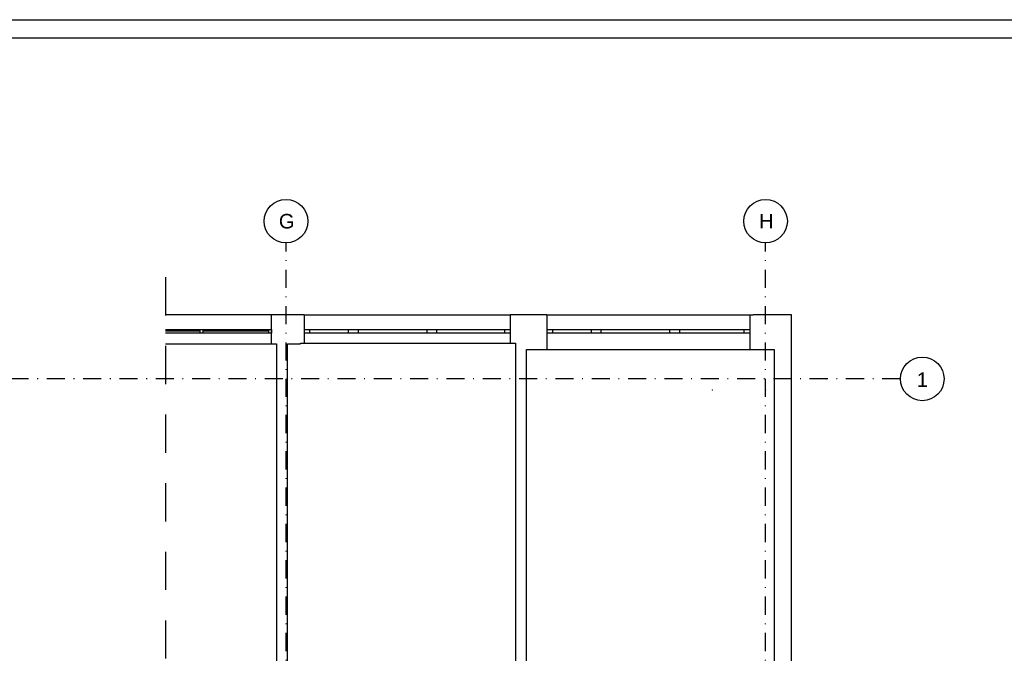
# Model space of a CAD drawing. Header units: metres. Extents: x -1557 to 3643, y -1033 to 1991.
# Tile 10 of 11: x 1221 to 2576, y 1065 to 1937. Entities that reach past the tile are written whole.
import ezdxf
from ezdxf.enums import TextEntityAlignment as Align

# ---------------------------------------------------------------- set-up
doc = ezdxf.new("R2010")
doc.units = ezdxf.units.M
doc.header["$LTSCALE"] = 50
doc.header["$MEASUREMENT"] = 0
for name, pattern in [('DASHDOTX2', [1, 0.5, -0.25, 0, -0.25]), ('DO', [1, 0.5, -0.24, 0.02, -0.24]), ('DP', [0.63, 0.35, -0.28])]:
    doc.linetypes.add(name, pattern=pattern)
for name, color, linetype in [('A_osie', 7, 'Continuous'), ('BS_lpd', 1, 'DP'), ('BS_ram', 2, 'Continuous'), ('BZ_osd', 1, 'DO'), ('k3_sciany istn', 1, 'DP')]:
    doc.layers.add(name, color=color, linetype=linetype)
doc.styles.add('GENERATED_STYLE_1', font='arial.ttf')

msp = doc.modelspace()

# ---------------------------------------------------------------- linework, layer by layer
at = {"layer": 'A_osie', "color": 18, "linetype": 'DASHDOTX2', "lineweight": 5}
for p in [(2330.6, 1442.3), (2330.6, 1442.3), (1587.4, 1426.9), (1587.4, 1426.9), (2174.1, 1426.9), (2174.1, 1426.9), (2247.4, 1426.9), (2247.4, 1426.9)]:
    msp.add_point(p, dxfattribs=at)
at = {"layer": 'BS_lpd', "ltscale": 3}
msp.add_lwpolyline([(1421.5, 1582.2), (1421.5, -337.1)], dxfattribs=at)
at = {"layer": 'BS_ram', "color": 1}
msp.add_lwpolyline([(-1557, -1033.2), (-1557, 1936.8), (3643, 1936.8), (3643, -1033.2)], close=True, dxfattribs=at)
at = {"layer": 'BS_ram'}
msp.add_lwpolyline([(-1407, -1008.2), (-1407, 1911.8), (3618, 1911.8), (3618, -1008.2)], close=True, dxfattribs=at)
at = {"layer": 'BZ_osd'}
for p, q in [((1587.4, -382.4), (1587.4, 1629.4)), ((2247.4, -382.4), (2247.4, 1629.4)), ((2433.1, 1442.3), (-1311.5, 1442.3))]:
    msp.add_line(p, q, dxfattribs=at)
at = {"layer": 'BZ_osd', "color": 7, "linetype": 'Continuous'}
for centre in [(1587.4, 1659.4), (2247.4, 1659.4), (2463.1, 1442.3)]:
    msp.add_circle(centre, 30, dxfattribs=at)
at = {"layer": 'k3_sciany istn', "linetype": 'Continuous'}
for p, q in [((1567.4, 1530.4), (1421.5, 1530.4)), ((1567.4, 1490.4), (1567.4, 1530.4)), ((1612.4, 1530.4), (1612.4, 1510.4)), ((1612.4, 1530.4), (1896.1, 1530.4)), ((1896.1, 1530.4), (1896.1, 1510.4)), ((1946.6, 1530.4), (1946.6, 1510.4)), ((1946.6, 1530.4), (2230.3, 1530.4)), ((2225.6, 1530.4), (2225.6, 1510.4)), ((1421.5, 1510.4), (1567.4, 1510.4)), ((1468.9, 1507.9), (1421.5, 1507.9)), ((1567.4, 1505.4), (1421.5, 1505.4)), ((1468.9, 1510.4), (1468.9, 1505.4)), ((1472.9, 1510.4), (1472.9, 1505.4)), ((1563.4, 1507.9), (1472.9, 1507.9)), ((1563.4, 1510.4), (1563.4, 1505.4)), ((1567.4, 1510.4), (1567.4, 1505.4)), ((1612.4, 1510.4), (1612.4, 1505.4)), ((1612.4, 1510.4), (1619.9, 1510.4)), ((1612.4, 1510.4), (1612.4, 1505.4)), ((1612.4, 1505.4), (1612.4, 1491.4)), ((1619.9, 1505.4), (1612.4, 1505.4)), ((1619.9, 1510.4), (1619.9, 1505.4)), ((1619.9, 1510.4), (1673.6, 1510.4)), ((1673.6, 1505.4), (1619.9, 1505.4)), ((1673.6, 1505.4), (1673.6, 1510.4)), ((1673.6, 1510.4), (1680.1, 1510.4)), ((1680.1, 1505.4), (1673.6, 1505.4)), ((1680.1, 1510.4), (1686.6, 1510.4)), ((1686.6, 1505.4), (1680.1, 1505.4)), ((1686.6, 1510.4), (1686.6, 1505.4)), ((1686.6, 1510.4), (1781.6, 1510.4)), ((1781.6, 1505.4), (1686.6, 1505.4)), ((1781.6, 1505.4), (1781.6, 1510.4)), ((1781.6, 1510.4), (1788.1, 1510.4)), ((1788.1, 1505.4), (1781.6, 1505.4)), ((1788.1, 1510.4), (1794.6, 1510.4)), ((1794.6, 1505.4), (1788.1, 1505.4)), ((1794.6, 1510.4), (1794.6, 1505.4)), ((1794.6, 1510.4), (1888.6, 1510.4)), ((1888.6, 1505.4), (1794.6, 1505.4)), ((1888.6, 1505.4), (1888.6, 1510.4)), ((1888.6, 1510.4), (1896.1, 1510.4)), ((1896.1, 1505.4), (1888.6, 1505.4)), ((1896.1, 1510.4), (1896.1, 1505.4)), ((1896.1, 1510.4), (1896.1, 1505.4)), ((1896.1, 1505.4), (1896.1, 1491.4)), ((1946.6, 1510.4), (1946.6, 1505.4)), ((1946.6, 1510.4), (1954.1, 1510.4)), ((1946.6, 1510.4), (1946.6, 1505.4)), ((1946.6, 1505.4), (1946.6, 1482.9)), ((1954.1, 1505.4), (1946.6, 1505.4)), ((1954.1, 1510.4), (1954.1, 1505.4)), ((1954.1, 1510.4), (2007.8, 1510.4)), ((2007.8, 1505.4), (1954.1, 1505.4)), ((2007.8, 1505.4), (2007.8, 1510.4)), ((2007.8, 1510.4), (2014.3, 1510.4)), ((2014.3, 1505.4), (2007.8, 1505.4)), ((2014.3, 1510.4), (2020.8, 1510.4)), ((2020.8, 1505.4), (2014.3, 1505.4)), ((2020.8, 1510.4), (2020.8, 1505.4)), ((2020.8, 1510.4), (2115.8, 1510.4)), ((2115.8, 1505.4), (2020.8, 1505.4)), ((2115.8, 1505.4), (2115.8, 1510.4)), ((2115.8, 1510.4), (2122.3, 1510.4)), ((2122.3, 1505.4), (2115.8, 1505.4)), ((2122.3, 1510.4), (2128.8, 1510.4)), ((2128.8, 1505.4), (2122.3, 1505.4)), ((2128.8, 1510.4), (2128.8, 1505.4)), ((2128.8, 1510.4), (2222.8, 1510.4)), ((2222.8, 1505.4), (2128.8, 1505.4)), ((2218.1, 1505.4), (2218.1, 1510.4)), ((2218.1, 1510.4), (2225.6, 1510.4)), ((2225.6, 1505.4), (2218.1, 1505.4)), ((2225.6, 1510.4), (2225.6, 1505.4)), ((2225.6, 1510.4), (2225.6, 1505.4)), ((2225.6, 1505.4), (2225.6, 1482.9)), ((1612.4, 1491.4), (1896.1, 1491.4)), ((1421.5, 1490.4), (1567.4, 1490.4)), ((1946.6, 1482.9), (2230.3, 1482.9))]:
    msp.add_line(p, q, dxfattribs=at)
at = {"layer": 'k3_sciany istn', "linetype": 'Continuous', "flags": 128}
for points in [[(1607.4, 1530.4), (1567.4, 1530.4)], [(1612.4, 1530.4), (1607.4, 1530.4)], [(1918.4, 1530.4), (1896.1, 1530.4)], [(1946.6, 1530.4), (1918.4, 1530.4)], [(2283.1, 1530.4), (2230.3, 1530.4)], [(2283.1, 862.4), (2283.1, 1530.4)], [(1607.4, 1490.4), (1607.4, 1491.4)], [(1607.4, 1491.4), (1612.4, 1491.4)], [(1896.1, 1491.4), (1903.4, 1491.4)], [(1903.4, 1491.4), (1903.4, 862.4)], [(1567.4, 1490.4), (1574.4, 1490.4)], [(1574.4, 1490.4), (1574.4, 862.4)], [(1589.4, 1490.4), (1607.4, 1490.4)], [(1589.4, 862.4), (1589.4, 1490.4)], [(1918.4, 1482.9), (1946.6, 1482.9)], [(1918.4, 862.4), (1918.4, 1482.9)], [(2230.3, 1482.9), (2259.1, 1482.9)], [(2259.1, 1482.9), (2259.1, 862.4)]]:
    msp.add_lwpolyline(points, dxfattribs=at)

# ---------------------------------------------------------------- texts
at = {"layer": 'BZ_osd', "color": 7, "linetype": 'Continuous', "style": 'GENERATED_STYLE_1'}
for tag, text, p in [('G', 'C', (1588.4, 1659.4)), ('H', 'C', (2248.4, 1659.4)), ('1', '1', (2463.1, 1441.2))]:
    msp.add_attdef(tag, text=text, height=20, dxfattribs=at).set_placement(p, align=Align.MIDDLE_CENTER)

doc.saveas('drawing.dxf')
